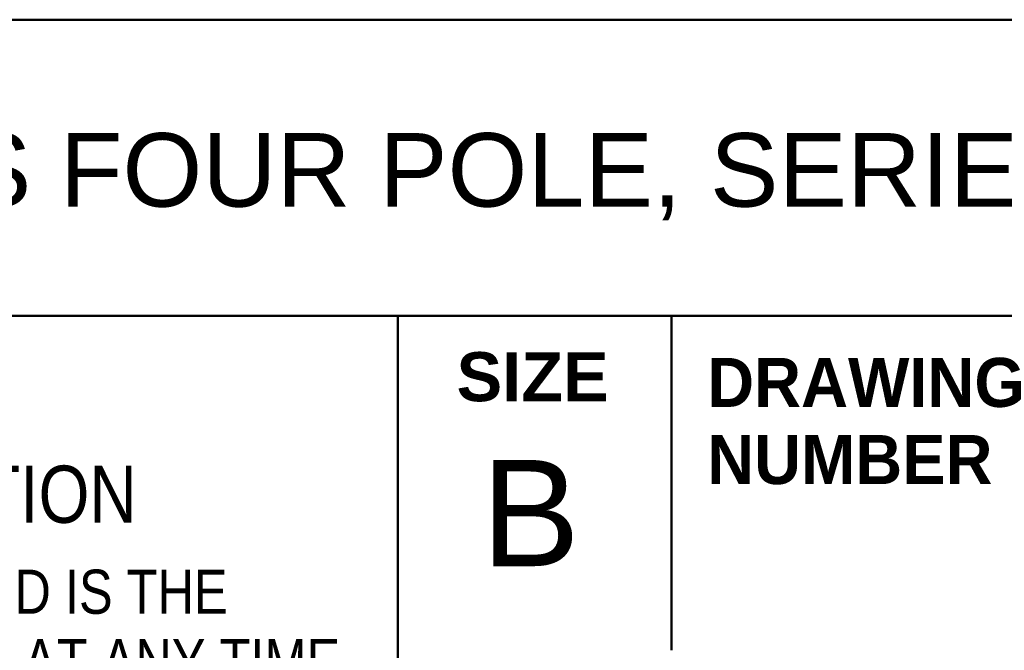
# Model space of a CAD drawing. Header units: inches. Extents: x 0.2 to 29.5, y 0.6 to 18.6.
# Tile 7 of 21: x 21.3 to 23.4, y 2.2 to 3.5. Entities that reach past the tile are written whole.
import ezdxf

# ---------------------------------------------------------------- set-up
doc = ezdxf.new("R2010")
doc.units = ezdxf.units.IN
doc.header["$LTSCALE"] = 1.75
doc.header["$MEASUREMENT"] = 0
doc.layers.add('Title (ANSI)', color=7, linetype='Continuous', lineweight=50)
doc.styles.add('Note Text (ANSI)', font='TAHOMA.TTF')
doc.styles.add('Text Style107', font='arialbd.ttf')
doc.styles.add('Text Style117', font='arialbd.ttf')
doc.styles.add('Text Style47', font='ARIALN.TTF')
doc.styles.add('Text Style50', font='arial.ttf')
doc.styles.add('Text Style55', font='arial.ttf')
doc.styles.add('Text Style59', font='arial.ttf')

# ---------------------------------------------------------------- blocks, each defined once
blk = doc.blocks.new('Title Blocks ICD TITLE BLOCK MM CUSTOMER')
at = {"layer": 'Title (ANSI)'}
for p, q in [((3.2614, 8.5744), (11.2614, 8.5744)), ((3.2614, 8.212), (11.2564, 8.212)), ((7.2614, 8.212), (7.2614, 7.1921)), ((7.5963, 7.8029), (7.5963, 8.2129))]:
    blk.add_line(p, q, dxfattribs=at)
at = {"layer": 'Title (ANSI)', "attachment_point": 5, "style": 'Note Text (ANSI)'}
for s, insert, char_height in [('\\fArial|b1|i0;\\H0.0600;SIZE', (7.4264, 8.137), 0.06), ('\\fArial Narrow|b0|i0;\\H0.0700;NOTICE TO PERSONS RECEIVING THIS DOCUMENT AND/OR TECHNICAL INFORMATION', (5.2422, 7.9931), 0.07)]:
    blk.add_mtext(s, dxfattribs=dict(at, insert=insert, char_height=char_height))
at = {"layer": 'Title (ANSI)', "style": 'Note Text (ANSI)'}
for s, insert, char_height, attachment_point, line_spacing_factor in [('\\fArial|b1|i0;\\H0.0600;DRAWING\\PNUMBER', (7.6399, 8.0828), 0.06, 4, 0.944221), ('\\fArial Narrow|b0|i0;\\H0.0540;THIS DOCUMENT, INCLUDING THE DRAWING AND INFORMATION CONTAINED THEREON, IS CONFIDENTIAL AND IS THE \\PEXCLUSIVE PROPERTY OF EATON CORPORATION, AND IS MERELY ON LOAN AND SUBJECT TO RECALL BY EATON AT ANY TIME.\\PBY TAKING POSSESSION OF THIS DOCUMENT, THE RECIPIENT ACKNOWLEDGES AND AGREES THAT THIS DOCUMENT CANNOT\\PBE USED IN ANY MANNER ADVERSE TO THE INTERESTS OF EATON AND THAT NO PORTION OF THIS DOCUMENT MAY BE\\PCOPIED OR OTHERWISE REPRODUCED WITHOUT THE PRIOR WRITTEN CONSENT OF EATON. IN THE CASE OF CONFLICTING\\PCONTRACTUAL PROVISIONS, THIS NOTICE SHALL GOVERN THE STATUS OF THIS DOCUMENT.', (5.2662, 7.9013), 0.054, 2, 0.941891)]:
    blk.add_mtext(s, dxfattribs=dict(at, insert=insert, char_height=char_height, attachment_point=attachment_point, line_spacing_factor=line_spacing_factor))
at = {"layer": 'Title (ANSI)'}
for tag, p, height, style in [('<TITLE_1>_001', (3.6063, 8.3456), 0.09, 'Text Style50'), ('DESIGNER_001', (8.7694, 8.3294), 0.09, 'Text Style50'), ('<DRAWN_DATE>_001', (10.5486, 8.3294), 0.09, 'Text Style50'), ('<PART_NUMBER>_001', (8.9311, 7.9539), 0.2, 'Text Style117'), ('Sheet_Size_001', (7.3633, 7.9055), 0.13, 'Text Style55'), ('<REVISION_NUMBER>_001', (10.7668, 7.8539), 0.18, 'Text Style107'), ('Sheet_Number_001', (10.8042, 7.2617), 0.08, 'Text Style59'), ('Number_of_sheets_001', (11.1011, 7.2617), 0.08, 'Text Style59'), ('COPYRIGHT_YEAR_001', (4.6249, 7.2711), 0.07, 'Text Style47'), ('<SCALE>_001', (9.8212, 7.2503), 0.08, 'Text Style59')]:
    blk.add_attdef(tag, p, '', height=height, dxfattribs=dict(at, style=style))

msp = doc.modelspace()

# ---------------------------------------------------------------- block references
ref = msp.add_blockref('Title Blocks ICD TITLE BLOCK MM CUSTOMER', (9.3776, -11.5011), dxfattribs=dict(xscale=1.75, yscale=1.75, zscale=1.75))
ref.add_attrib('Sheet_Size_001', 'B', (22.26331, 2.33357), dxfattribs={"layer": 'Title (ANSI)', "height": 0.2275, "style": 'Text Style55'})
ref.add_attrib('<TITLE_1>_001', 'TYPE JDC THERMAL MAGNETIC CIRCUIT BREAKERS FOUR POLE, SERIES C', (15.68864, 3.10363), dxfattribs={"layer": 'Title (ANSI)', "height": 0.1575, "style": 'Text Style50'})

doc.saveas('drawing.dxf')
